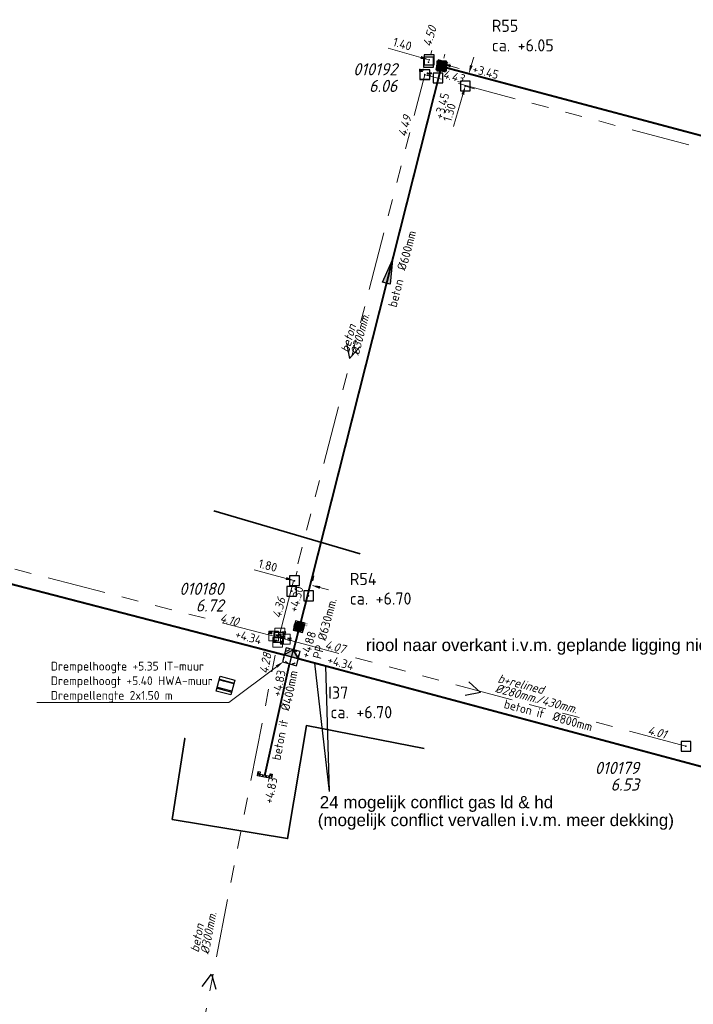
# Model space of a CAD drawing. Header units: metres. Extents: x 151924 to 154502, y 462248 to 463878.
# Tile 23 of 31: x 153667 to 153736, y 463445 to 463546. Entities that reach past the tile are written whole.
import ezdxf
from ezdxf import colors
from ezdxf.entities.mleader import LeaderData, LeaderLine
from ezdxf.enums import TextEntityAlignment as Align
from ezdxf.math import Vec2, Vec3

# ---------------------------------------------------------------- set-up
doc = ezdxf.new("R2010")
doc.units = ezdxf.units.M
doc.header["$PDMODE"] = 64
doc.header["$PDSIZE"] = 1
for name, pattern in [('HIDDENX2', [8, 4, -4]), ('RI-GWA-SO', [18.45, 6, -1.8, 1.75, -1.8, 1.75, -1.8, 1.75, -1.8]), ('RI-HWA_BETON-SO', [11.4, 9, -2.4]), ('RI-HWA_PP-SO', [18.45, 6, -1.8, 1.75, -1.8, 1.75, -1.8, 1.75, -1.8]), ('RI-ITR_BETON-SO', [11.4, 9, -2.4])]:
    doc.linetypes.add(name, pattern=pattern)
doc.layers.get('0').update_dxf_attribs({"linetype": 'CONTINUOUS'})
for name, color, linetype, lineweight in [('B-OI-RI-GWA-MATERIAAL-T18', 11, 'CONTINUOUS', 18), ('B-OI-RI-GWA-PUTDEKSELHOOGTE-T25', 11, 'CONTINUOUS', 25), ('B-OI-RI-GWA_BOB-T18', 11, 'CONTINUOUS', 18), ('B-OI-RI-GWA_BOB-T18-INGEMETEN', 200, 'CONTINUOUS', 18), ('B-OI-RI-GWA_DIAMETER-HOOGTE-T18', 11, 'CONTINUOUS', 18), ('B-OI-RI-GWA_DIAMETER-T18', 11, 'CONTINUOUS', 18), ('B-OI-RI-GWA_PUTNUMMER-T25', 11, 'CONTINUOUS', 18), ('B-OI-RI-GWA_RIOOLPUT-S', 11, 'CONTINUOUS', 25), ('B-OI-RI-GWA_TRANSPORTLEIDING_BETON_300-G', 11, 'RI-GWA-SO', 18), ('B-OI-RI-GWA_TRANSPORTLEIDING_BETON_EI_300X450-G', 11, 'RI-GWA-SO', 18), ('B-OI-RI-STROOMRICHTING-S', 252, 'CONTINUOUS', 25), ('N-OI-RI-HWA-T18', 1, 'CONTINUOUS', 18), ('N-OI-RI-HWA_DIAMETER-T18', 154, 'CONTINUOUS', 18), ('N-OI-RI-HWA_PUTDEKSELHOOGTE-T25', 154, 'CONTINUOUS', 25), ('N-OI-RI-HWA_PUTNUMMER-T25', 154, 'CONTINUOUS', 18), ('N-OI-RI-HWA_RIOOLLEIDING_BETON_400-G', 154, 'RI-HWA_BETON-SO', 35), ('N-OI-RI-HWA_RIOOLLEIDING_BETON_600-G', 154, 'RI-HWA_BETON-SO', 35), ('N-OI-RI-HWA_RIOOLLEIDING_PP_630-G', 154, 'RI-HWA_PP-SO', 35), ('N-OI-RI-HWA_RIOOLPUT_INSPECTIEPUT-S', 154, 'CONTINUOUS', 25), ('N-OI-RI-HWA_RIOOLPUT_INSPECTIEPUT_REINIGENDEPUT-S', 154, 'CONTINUOUS', 25), ('N-OI-RI-HWA_RIOOLPUT_OVERSTORTPUT-S', 154, 'CONTINUOUS', 25), ('N-OI-RI-HWA_STROOMRICHTING-S', 154, 'CONTINUOUS', 25), ('N-OI-RI-ITR_BOB-T18', 136, 'CONTINUOUS', 18), ('N-OI-RI-ITR_DIAMETER-T18', 136, 'CONTINUOUS', 18), ('N-OI-RI-ITR_MATERIAAL-T18', 136, 'CONTINUOUS', 18), ('N-OI-RI-ITR_PUTDEKSELHOOGTE-T25', 136, 'CONTINUOUS', 25), ('N-OI-RI-ITR_PUTNUMMER-T25', 136, 'CONTINUOUS', 25), ('N-OI-RI-ITR_RIOOLLEIDING_BETON_400-G', 136, 'RI-ITR_BETON-SO', 35), ('N-OI-RI-ITR_RIOOLLEIDING_BETON_800-G', 136, 'RI-ITR_BETON-SO', 35), ('N-OI-RI-ITR_RIOOLPUT_OVERSTORTPUT-S', 136, 'CONTINUOUS', 25), ('N-OI-RI-ITR_SCHILDMUUR-S', 136, 'CONTINUOUS', 25), ('N-OI-RI-ITR_STROOMRICHTING-S', 136, 'CONTINUOUS', 25), ('N-OI-RI-M', 1, 'CONTINUOUS', 18), ('N-RO-KG-GRENS_WERK-G', 7, 'XX-WERKGRENS', 35)]:
    doc.layers.add(name, color=color, linetype=linetype, lineweight=lineweight)
for name, color, linetype, lineweight, plot in [('CALQUE_PTTOPO_ALT', 1, 'CONTINUOUS', 0, False), ('CALQUE_PTTOPO_MAT', 7, 'CONTINUOUS', 0, False), ('PTTOPO', 7, 'CONTINUOUS', 0, False)]:
    doc.layers.add(name, color=color, linetype=linetype, lineweight=lineweight, plot=plot)
for name, color, linetype in [('opmerkingen algemeen', 144, 'CONTINUOUS'), ('opmerkingen nutsgerelateerd', 190, 'CONTINUOUS'), ('VSI-MEETING-18-1-2022', 7, 'CONTINUOUS')]:
    doc.layers.add(name, color=color, linetype=linetype)
doc.layers.get('0').freeze()
doc.styles.add('ARIAL', font='arial.ttf')
doc.styles.add('NLCS-ISO', font='NLCS-ISO.ttf')
doc.styles.add('NLCS-ISO-M200-T18', font='NLCS-ISO.ttf', dxfattribs={"height": 0.36})
doc.styles.add('NLCS-ISO-M500-T18', font='NLCS-ISO.ttf', dxfattribs={"height": 0.9})
doc.styles.add('NLCS-ISO-M500-T18_CURSIEF', font='NLCS-ISO.ttf', dxfattribs={"oblique": 15, "height": 0.9})
doc.styles.add('NLCS-ISO-M500-T25', font='NLCS-ISO.ttf', dxfattribs={"height": 1.25})
doc.styles.add('NLCS-ISO-M500-T25_CURSIEF', font='NLCS-ISO.ttf', dxfattribs={"oblique": 15, "height": 1.25})
doc.styles.add('Style-STANDARD', font='STANDARD.shx')
doc.linetypes.add('XX-WERKGRENS', pattern='A,0,[137,NLCS.SHX,S=0.1,R=0,X=-1.1,Y=-1.35],-6', length=6)
doc.dimstyles.new('NLCS-M500-T18-PIJL_L2_H2', dxfattribs={"dimscale": 0.5, "dimtxt": 2.5, "dimasz": 1.8, "dimexe": 2, "dimexo": 2, "dimgap": 0.7, "dimtad": 1, "dimzin": 0, "dimdsep": 46, "dimtxsty": 'NLCS-ISO-M500-T18', "dimcen": 0, "dimdle": 2, "dimclrd": 256, "dimclre": 256, "dimclrt": 256, "dimazin": 0, "dimtfac": 1, "dimtdec": 3, "dimtofl": 0, "dimtmove": 0, "dimatfit": 3, "dimfxl": 2, "dimfxlon": 1, "dimtfillclr": 256, "dimtolj": 1, "dimtzin": 0, "dimlwd": -1, "dimlwe": -1, "dimarcsym": 0})

# ---------------------------------------------------------------- blocks, each defined once
blk = doc.blocks.new('N-SRI-PUT_HWA_1X1')
h = blk.add_hatch(color=256)
h.dxf.hatch_style = 1
h.paths.add_polyline_path([(-0.5, 0, 1), (0.5, 0, 1)])
at = {"lineweight": -3, "flags": 128}
blk.add_lwpolyline([(-0.5, -0.5), (0.5, -0.5), (0.5, 0.5), (-0.5, 0.5)], close=True, dxfattribs=at)
at = {"lineweight": -3}
blk.add_circle((0, 0), 0.5, dxfattribs=at)
at = {"insert": (0.6, 0.2), "char_height": 0.18, "attachment_point": 1, "rotation": 90, "style": 'NLCS-ISO-M200-T18'}
blk.add_mtext_dynamic_manual_height_columns('1x1', width=0.1588, gutter_width=0.9, heights=[0], dxfattribs=at)
blk = doc.blocks.new('*U130')
at = {"ltscale": 0.1}
blk.add_hatch(color=256, dxfattribs=at).paths.add_polyline_path([(2.5, 0), (-2.5, -0.83), (-2.5, 0.83)])
at = {"ltscale": 0.1, "flags": 128}
blk.add_lwpolyline([(2.5, 0), (-2.5, -0.83), (-2.5, 0.83)], close=True, dxfattribs=at)
at = {"ltscale": 0.1, "insert": (2.43, -1.32), "char_height": 1.8, "attachment_point": 3, "style": 'NLCS-ISO'}
blk.add_mtext_dynamic_manual_height_columns('%%C', width=3.1412, gutter_width=1.8, heights=[0], dxfattribs=at)
at = {"ltscale": 0.1, "style": 'NLCS-ISO'}
blk.add_attdef('BOBL', text='', height=1.8, dxfattribs=at).set_placement((-67.25, 0), align=Align.BOTTOM_RIGHT)
blk.add_attdef('MAT', text='', height=1.8, rotation=360, dxfattribs=at).set_placement((-1, -3.84), align=Align.BOTTOM_RIGHT)
blk.add_attdef('JVA', text='', height=1.8, dxfattribs=at).set_placement((0, -1), align=Align.TOP_CENTER)
blk.add_attdef('DIA', text='', height=1.8, rotation=360, dxfattribs=at).set_placement((2.43, -3.84), align=Align.BOTTOM_LEFT)
blk.add_attdef('BOBR', text='', height=1.8, dxfattribs=at).set_placement((32.92, -3.24), align=Align.BOTTOM_LEFT)
blk = doc.blocks.new('*U38')
at = {"ltscale": 0.1, "insert": (2.43, -1.32), "char_height": 1.8, "attachment_point": 3, "style": 'NLCS-ISO'}
blk.add_mtext_dynamic_manual_height_columns('%%C', width=3.1412, gutter_width=1.8, heights=[0], dxfattribs=at)
at = {"ltscale": 0.1, "style": 'NLCS-ISO'}
blk.add_attdef('BOBL', text='', height=1.8, dxfattribs=at).set_placement((-51.15, 0), align=Align.BOTTOM_RIGHT)
blk.add_attdef('BOBR', text='', height=1.8, dxfattribs=at).set_placement((74.46, 0), align=Align.BOTTOM_LEFT)
blk.add_attdef('MAT', text='', height=1.8, rotation=360, dxfattribs=at).set_placement((-1, -3.84), align=Align.BOTTOM_RIGHT)
blk.add_attdef('DIA', text='', height=1.8, rotation=360, dxfattribs=at).set_placement((2.43, -3.84), align=Align.BOTTOM_LEFT)
blk = doc.blocks.new('SRI-SCHILDMUUR')
for p, q in [((-0.02, 0.73), (-0.25, 0.53)), ((0.01, 0.73), (-0.22, 0.53)), ((0.2, 0.59), (0, 0.41)), ((0.2, 0.56), (0, 0.38)), ((0.2, 0.25), (0, 0.07)), ((0.2, 0.23), (0, 0.05)), ((0.2, -0.42), (-0.14, -0.73)), ((0.2, -0.44), (-0.11, -0.73)), ((0.2, -0.08), (0, -0.26)), ((0.2, -0.11), (0, -0.29))]:
    blk.add_line(p, q)
blk.add_lwpolyline([(-0.25, -0.53), (0, -0.53), (0, 0.53), (-0.25, 0.53), (-0.25, 0.73), (0.2, 0.73), (0.2, -0.73), (-0.25, -0.73)], close=True)
blk = doc.blocks.new('*U154')
at = {"ltscale": 0.1}
blk.add_hatch(color=256, dxfattribs=at).paths.add_polyline_path([(-2.5, 0), (2.5, -0.83), (2.5, 0.83)])
at = {"ltscale": 0.1, "flags": 128}
blk.add_lwpolyline([(-2.5, 0), (2.5, -0.83), (2.5, 0.83)], close=True, dxfattribs=at)
at = {"ltscale": 0.1, "insert": (2.43, 1.32), "char_height": 1.8, "attachment_point": 9, "style": 'NLCS-ISO'}
blk.add_mtext_dynamic_manual_height_columns('%%C', width=3.1412, gutter_width=1.8, heights=[0], dxfattribs=at)
at = {"ltscale": 0.1, "style": 'NLCS-ISO'}
for tag, p in [('BOBL', (-50.92, 0)), ('MAT', (-1, 0.6))]:
    blk.add_attdef(tag, text='', height=1.8, dxfattribs=at).set_placement(p, align=Align.BOTTOM_RIGHT)
for tag, p in [('DIA', (2.43, 0.6)), ('BOBR', (54.84, 0))]:
    blk.add_attdef(tag, text='', height=1.8, dxfattribs=at).set_placement(p, align=Align.BOTTOM_LEFT)
blk.add_attdef('JVA', text='', height=1.8, dxfattribs=at).set_placement((0, -1), align=Align.TOP_CENTER)
blk = doc.blocks.new('*D87')
at = {"layer": '', "color": 0, "transparency": 16777216}
for p in [(153710.24, 463541.27, 6.06), (153709.87, 463540.02, 6.06), (153712.67, 463539.2)]:
    blk.add_point(p, dxfattribs=at)
at = {"layer": 'N-OI-RI-M', "transparency": 16777216}
for p, q in [((153713.28, 463541.32), (153713.54, 463542.18)), ((153712.95, 463540.48), (153713.99, 463540.17)), ((153712.58, 463539.23), (153713.63, 463538.92)), ((153712.41, 463538.34), (153711.46, 463535.07))]:
    blk.add_line(p, q, dxfattribs=at)
for points in [[(153713.14, 463541.36), (153713.43, 463541.28), (153713.03, 463540.45)], [(153712.27, 463538.38), (153712.56, 463538.3), (153712.67, 463539.2)]]:
    blk.add_solid(points, dxfattribs=at)
at = {"layer": 'N-OI-RI-M', "transparency": 16777216, "insert": (153711.04, 463536.5), "char_height": 0.9, "attachment_point": 5, "rotation": 73.7263, "style": 'NLCS-ISO-M500-T18'}
blk.add_mtext('\\A1;1.30', dxfattribs=at)
blk = doc.blocks.new('*D88')
at = {"layer": '', "color": 0, "transparency": 16777216}
for p in [(153708.96, 463541.9), (153708.89, 463541.66, 6.06), (153710.24, 463541.27, 6.06)]:
    blk.add_point(p, dxfattribs=at)
at = {"layer": 'N-OI-RI-M', "transparency": 16777216}
for p, q in [((153708.1, 463542.14), (153704.74, 463543.11)), ((153709.13, 463542.47), (153709.24, 463542.86)), ((153710.47, 463542.08), (153710.58, 463542.47)), ((153711.17, 463541.26), (153712.04, 463541.01))]:
    blk.add_line(p, q, dxfattribs=at)
for points in [[(153708.14, 463542.29), (153708.06, 463542), (153708.96, 463541.9)], [(153711.21, 463541.4), (153711.13, 463541.12), (153710.31, 463541.51)]]:
    blk.add_solid(points, dxfattribs=at)
at = {"layer": 'N-OI-RI-M', "transparency": 16777216, "insert": (153706.21, 463543.52), "char_height": 0.9, "attachment_point": 5, "rotation": 343.9466, "style": 'NLCS-ISO-M500-T18'}
blk.add_mtext('\\A1;1.40', dxfattribs=at)
blk = doc.blocks.new('PTTOPO')
at = {"layer": 'PTTOPO'}
blk.add_point((0, 0), dxfattribs=at)
at = {"layer": 'CALQUE_PTTOPO_ALT', "style": 'Style-STANDARD', "width": 0.8}
blk.add_attdef('ALT', text='', height=0.1, dxfattribs=at).set_placement((0.25, -0.1), align=Align.MIDDLE_LEFT)
at = {"layer": 'CALQUE_PTTOPO_MAT', "style": 'Style-STANDARD', "width": 0.8}
blk.add_attdef('MAT', text='', height=0.1, dxfattribs=at).set_placement((0.25, 0.1), align=Align.MIDDLE_LEFT)
blk = doc.blocks.new('*D159')
at = {"layer": '', "color": 0, "transparency": 16777216}
for p in [(153695.13, 463488.43), (153694.84, 463487.35, 7.68), (153696.58, 463486.88, 7.73)]:
    blk.add_point(p, dxfattribs=at)
at = {"layer": 'N-OI-RI-M', "transparency": 16777216}
for p, q in [((153694.26, 463488.66), (153690.98, 463489.54)), ((153695.25, 463488.88), (153695.39, 463489.4)), ((153697, 463488.42), (153697.13, 463488.93)), ((153697.74, 463487.73), (153698.61, 463487.5))]:
    blk.add_line(p, q, dxfattribs=at)
for points in [[(153694.3, 463488.81), (153694.23, 463488.52), (153695.13, 463488.43)], [(153697.78, 463487.88), (153697.7, 463487.59), (153696.87, 463487.96)]]:
    blk.add_solid(points, dxfattribs=at)
at = {"layer": 'N-OI-RI-M', "transparency": 16777216, "insert": (153692.4, 463489.99), "char_height": 0.9, "attachment_point": 5, "rotation": 344.9871, "style": 'NLCS-ISO-M500-T18'}
blk.add_mtext('\\A1;1.80', dxfattribs=at)
blk = doc.blocks.new('N-SRI-PUT_OVERSTORT-SO')
at = {"ltscale": 0.1}
blk.add_hatch(color=256, dxfattribs=at).paths.add_polyline_path([(0, 2), (-2, 0), (2, 0)])
for p, q in [((0, 2), (-2, 0)), ((0, 2), (0, -2)), ((0, 2), (2, 0)), ((2, 0), (-2, 0))]:
    blk.add_line(p, q, dxfattribs=at)
at = {"lineweight": -3, "flags": 128}
blk.add_lwpolyline([(-2, -2), (2, -2), (2, 2), (-2, 2)], close=True, dxfattribs=at)
at = {"ltscale": 0.1, "flags": 128}
blk.add_lwpolyline([(0, 2), (-2, 0), (2, 0)], close=True, dxfattribs=at)
at = {"linetype": 'HIDDENX2', "lineweight": -3, "ltscale": 0.25}
blk.add_circle((0, 0), 2, dxfattribs=at)
blk = doc.blocks.new('*U174')
at = {"ltscale": 0.1, "insert": (2.43, 1.32), "char_height": 1.8, "attachment_point": 9, "style": 'NLCS-ISO'}
blk.add_mtext_dynamic_manual_height_columns('%%C', width=3.1412, gutter_width=1.8, heights=[0], dxfattribs=at)
at = {"ltscale": 0.1, "style": 'NLCS-ISO'}
for tag, p in [('BOBL', (-41.29, 0)), ('MAT', (-1, 0.6))]:
    blk.add_attdef(tag, text='', height=1.8, dxfattribs=at).set_placement(p, align=Align.BOTTOM_RIGHT)
for tag, p in [('DIA', (2.43, 0.6)), ('BOBR', (37.12, 0))]:
    blk.add_attdef(tag, text='', height=1.8, dxfattribs=at).set_placement(p, align=Align.BOTTOM_LEFT)

msp = doc.modelspace()

# ---------------------------------------------------------------- linework, layer by layer
at = {"layer": 'B-OI-RI-GWA_RIOOLPUT-S', "linetype": 'Continuous'}
for p in [(153708.514, 463540.372, 6.063), (153693.51, 463482.615, 7.73), (153735.32, 463471.44)]:
    msp.add_point(p, dxfattribs=at)
at = {"layer": 'B-OI-RI-GWA_TRANSPORTLEIDING_BETON_300-G'}
for p, q in [((153693.51, 463482.615, 7.73), (153708.514, 463540.372, 6.063)), ((153771.267, 463523.685, 4.299), (153708.514, 463540.372, 6.063)), ((153680.06, 463413.59), (153693.51, 463482.615, 7.73))]:
    msp.add_line(p, q, dxfattribs=at)
at = {"layer": 'B-OI-RI-GWA_TRANSPORTLEIDING_BETON_EI_300X450-G'}
for p, q in [((153693.51, 463482.615, 7.73), (153634, 463498)), ((153735.32, 463471.44), (153693.51, 463482.615, 7.73)), ((153781.87, 463458.86), (153735.32, 463471.44))]:
    msp.add_line(p, q, dxfattribs=at)
at = {"layer": 'B-OI-RI-STROOMRICHTING-S'}
for points in [[(153700.46, 463512.81), (153700.79, 463511.23), (153701.85, 463512.44)], [(153713.04, 463478.04), (153714.24, 463476.97), (153712.67, 463476.64)], [(153685.64, 463446.77), (153686.61, 463448.05), (153687.05, 463446.5)]]:
    msp.add_lwpolyline(points, dxfattribs=at)
at = {"layer": 'N-OI-RI-HWA_RIOOLLEIDING_BETON_400-G', "const_width": 0.2, "flags": 128}
msp.add_lwpolyline([(153772.904, 463524.527), (153710.706, 463541.089)], dxfattribs=at)
at = {"layer": 'N-OI-RI-HWA_RIOOLLEIDING_BETON_600-G', "const_width": 0.2, "flags": 128}
msp.add_lwpolyline([(153695.778, 463484.182), (153710.109, 463540.785)], dxfattribs=at)
at = {"layer": 'N-OI-RI-HWA_RIOOLLEIDING_PP_630-G', "const_width": 0.2, "elevation": 7.73, "flags": 128}
msp.add_lwpolyline([(153695.523, 463483.215), (153695.035, 463481.332)], dxfattribs=at)
at = {"layer": 'N-OI-RI-HWA_RIOOLPUT_OVERSTORTPUT-S', "flags": 128}
for points in [[(153688.915, 463477.828), (153687.824, 463478.125), (153687.408, 463478.239)], [(153687.435, 463478.339), (153688.943, 463477.929)]]:
    msp.add_lwpolyline(points, dxfattribs=at)
at = {"layer": 'N-OI-RI-ITR_RIOOLLEIDING_BETON_400-G', "const_width": 0.2, "flags": 128}
msp.add_lwpolyline([(153694.61, 463479.894), (153692.079, 463468.473)], dxfattribs=at)
at = {"layer": 'N-OI-RI-ITR_RIOOLLEIDING_BETON_800-G', "const_width": 0.2, "flags": 128}
msp.add_lwpolyline([(153624.812, 463498.779), (153694.077, 463480.811)], dxfattribs=at)
at = {"layer": 'N-OI-RI-ITR_RIOOLLEIDING_BETON_800-G', "const_width": 0.2, "elevation": 7.496, "flags": 128}
msp.add_lwpolyline([(153742.685, 463467.802), (153695.527, 463480.427)], dxfattribs=at)
at = {"layer": 'N-OI-RI-ITR_RIOOLPUT_OVERSTORTPUT-S', "flags": 128}
msp.add_lwpolyline([(153687.1, 463477.108), (153687.51, 463478.616), (153689.018, 463478.205), (153688.608, 463476.698)], close=True, dxfattribs=at)
for points in [[(153687.175, 463477.384), (153688.683, 463476.974)], [(153688.71, 463477.075), (153687.619, 463477.371), (153687.203, 463477.485)]]:
    msp.add_lwpolyline(points, dxfattribs=at)
at = {"layer": 'N-RO-KG-GRENS_WERK-G', "flags": 128}
for points in [[(153701.886, 463491.19), (153686.842, 463495.614)], [(153683.868, 463472.24), (153683.868, 463472.24), (153682.58, 463463.931), (153694.417, 463461.956), (153696.354, 463473.559), (153708.436, 463471.212)]]:
    msp.add_lwpolyline(points, dxfattribs=at)
at = {"layer": 'opmerkingen nutsgerelateerd', "flags": 128}
for points in [[(153697.188, 463479.973), (153698.675, 463466.8)], [(153698.317, 463479.678), (153698.675, 463466.8)]]:
    msp.add_lwpolyline(points, dxfattribs=at)

# ---------------------------------------------------------------- block references
at = {"layer": 'N-OI-RI-HWA_RIOOLPUT_INSPECTIEPUT-S', "rotation": 345.2042763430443}
msp.add_blockref('N-SRI-PUT_HWA_1X1', (153710.237, 463541.269, 6.063), dxfattribs=at)
at = {"layer": 'N-OI-RI-HWA_RIOOLPUT_INSPECTIEPUT_REINIGENDEPUT-S', "rotation": 344.8772327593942}
msp.add_blockref('N-SRI-PUT_HWA_1X1', (153695.598, 463483.713, 7.42), dxfattribs=at)
at = {"layer": 'N-OI-RI-HWA_STROOMRICHTING-S'}
for name, p, xscale, yscale, zscale, rotation, values in [('*U154', (153740.516, 463533.188), 0.5, 0.5, 0.5, 345.3357823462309, {'MAT': 'beton', 'DIA': '400mm', 'BOBL': '+3.45', 'BOBR': '+3.48'}), ('*U130', (153704.875, 463520.167), 0.4999999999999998, 0.4999999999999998, 0.4999999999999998, 75.30044823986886, {'MAT': 'beton', 'DIA': '600mm', 'BOBL': '+4.30', 'BOBR': '+3.45'})]:
    msp.add_blockref(name, p, dxfattribs=dict(at, xscale=xscale, yscale=yscale, zscale=zscale, rotation=rotation)).add_auto_attribs(values)
at = {"layer": 'N-OI-RI-ITR_RIOOLPUT_OVERSTORTPUT-S', "xscale": 0.375, "yscale": 0.375, "zscale": 0.375, "rotation": 345.1449312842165}
msp.add_blockref('N-SRI-PUT_OVERSTORT-SO', (153694.802, 463480.619, 7.496), dxfattribs=at)
at = {"layer": 'N-OI-RI-ITR_SCHILDMUUR-S', "rotation": 259.2298373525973}
msp.add_blockref('SRI-SCHILDMUUR', (153692.079, 463468.473, 6.174), dxfattribs=at)
at = {"layer": 'N-OI-RI-ITR_STROOMRICHTING-S', "xscale": 0.5, "yscale": 0.5, "zscale": 0.5}
for name, p, rotation in [('*U38', (153652.896, 463491.797), 345.2180020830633), ('*U174', (153720.948, 463473.621, 7.496), 345.0124390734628)]:
    msp.add_blockref(name, p, dxfattribs=dict(at, rotation=rotation)).add_auto_attribs({'MAT': 'beton it', 'DIA': '800mm', 'BOBL': '+4.34', 'BOBR': '+4.34'})
at = {"layer": 'PTTOPO'}
ref = msp.add_blockref('PTTOPO', (153708.514, 463540.372, 6.063), dxfattribs=at)
ref.add_attrib('ALT', '6.063', dxfattribs={"layer": 'CALQUE_PTTOPO_ALT', "height": 0.1, "style": 'Style-STANDARD', "width": 0.8}).set_placement((153707.94, 463540.751, 6.063), align=Align.MIDDLE_LEFT)
ref.add_attrib('MAT', 'Put-16', dxfattribs={"layer": 'CALQUE_PTTOPO_MAT', "height": 0.1, "style": 'Style-STANDARD', "width": 0.8}).set_placement((153707.958, 463540.879, 6.063), align=Align.MIDDLE_LEFT)
for p, values in [((153708.499, 463540.4, 4.428), {'ALT': '4.428', 'MAT': 'Bob-26'}), ((153693.51, 463482.615, 7.73), {'ALT': '4.038', 'MAT': 'Bob-8'})]:
    msp.add_blockref('PTTOPO', p, dxfattribs=at).add_auto_attribs(values)
ref = msp.add_blockref('PTTOPO', (153693.51, 463482.615, 7.73), dxfattribs=at)
ref.add_attrib('ALT', '6.730', dxfattribs={"layer": 'CALQUE_PTTOPO_ALT', "height": 0.1, "style": 'Style-STANDARD', "width": 0.8}).set_placement((153692.461, 463483.022, 7.73), align=Align.MIDDLE_LEFT)
ref.add_attrib('MAT', 'Put-2', dxfattribs={"layer": 'CALQUE_PTTOPO_MAT', "height": 0.1, "style": 'Style-STANDARD', "width": 0.8}).set_placement((153692.474, 463483.176, 7.73), align=Align.MIDDLE_LEFT)
at = {"layer": 'VSI-MEETING-18-1-2022'}
for p, values in [((153692.988, 463482.75, 7.662), {'ALT': '4.097', 'MAT': 'bok34'}), ((153693.625, 463483.059, 7.717), {'ALT': '4.359', 'MAT': 'bok33'}), ((153693.411, 463482.106, 7.673), {'ALT': '4.279', 'MAT': 'bok32'}), ((153694.197, 463482.431, 7.603), {'ALT': '4.069', 'MAT': 'bok35'})]:
    msp.add_blockref('PTTOPO', p, dxfattribs=at).add_auto_attribs(values)
ref = msp.add_blockref('PTTOPO', (153693.51, 463482.615, 7.73), dxfattribs=at)
ref.add_attrib('ALT', '6.724', dxfattribs={"layer": 'CALQUE_PTTOPO_ALT', "height": 0.1, "style": 'Style-STANDARD', "width": 0.8}).set_placement((153692.965, 463482.121, 7.73), align=Align.MIDDLE_LEFT)
ref.add_attrib('MAT', 'put11', dxfattribs={"layer": 'CALQUE_PTTOPO_MAT', "height": 0.1, "style": 'Style-STANDARD', "width": 0.8}).set_placement((153692.984, 463482.321, 7.73), align=Align.MIDDLE_LEFT)

# ---------------------------------------------------------------- texts
at = {"layer": 'B-OI-RI-GWA-MATERIAAL-T18', "linetype": 'ByBlock', "style": 'NLCS-ISO-M500-T18_CURSIEF', "oblique": 15}
for s, rotation, p in [('beton', 75.14994, (153700.72, 463511.765)), ('b+relined', 345.28454, (153715.932, 463478.012)), ('beton', 79.22984, (153685.29, 463450.225))]:
    msp.add_text(s, height=0.9, rotation=rotation, dxfattribs=at).set_placement(p)
at = {"layer": 'B-OI-RI-GWA-PUTDEKSELHOOGTE-T25', "linetype": 'ByBlock', "style": 'NLCS-ISO-M500-T25_CURSIEF', "oblique": 15}
for s, p in [('6.06', (153705.679, 463538.596)), ('6.72', (153687.851, 463485.266)), ('6.53', (153730.512, 463466.88))]:
    msp.add_text(s, height=1.25, dxfattribs=at).set_placement(p, align=Align.RIGHT)
at = {"layer": 'B-OI-RI-GWA_BOB-T18', "linetype": 'ByBlock', "style": 'NLCS-ISO-M500-T18_CURSIEF', "oblique": 15}
msp.add_text('4.50', height=0.9, rotation=73.53672, dxfattribs=at).set_placement((153709.143, 463543.171))
for s, rotation, p in [('4.49', 75.14994, (153707.156, 463536.038)), ('4.01', 344.87723, (153733.183, 463472.192))]:
    msp.add_text(s, height=0.9, rotation=rotation, dxfattribs=at).set_placement(p, align=Align.RIGHT)
at = {"layer": 'B-OI-RI-GWA_BOB-T18-INGEMETEN', "linetype": 'ByBlock', "style": 'NLCS-ISO-M500-T18_CURSIEF', "oblique": 15}
for s, rotation, p in [('4.43', 345.35457, (153712.356, 463539.505, 6.063)), ('4.10', 345.28454, (153689.255, 463483.745)), ('4.28', 79.22984, (153692.786, 463480.922))]:
    msp.add_text(s, height=0.9, rotation=rotation, dxfattribs=at).set_placement(p, align=Align.RIGHT)
for s, rotation, p in [('4.36', 75.14994, (153693.7, 463484.508)), ('4.07', 345.32986, (153698.183, 463481.467))]:
    msp.add_text(s, height=0.9, rotation=rotation, dxfattribs=at).set_placement(p)
at = {"layer": 'B-OI-RI-GWA_DIAMETER-HOOGTE-T18', "linetype": 'ByBlock', "style": 'NLCS-ISO-M500-T18_CURSIEF', "oblique": 15}
msp.add_text('/430mm.', height=0.9, rotation=345.28454, dxfattribs=at).set_placement((153719.873, 463475.892))
at = {"layer": 'B-OI-RI-GWA_DIAMETER-T18', "linetype": 'ByBlock', "style": 'NLCS-ISO-M500-T18_CURSIEF', "oblique": 15}
for s, rotation, p in [('%%c300mm.', 75.14994, (153701.735, 463511.495)), ('%%c280mm.', 345.28454, (153715.665, 463476.997)), ('%%c300mm.', 79.22984, (153686.322, 463450.029))]:
    msp.add_text(s, height=0.9, rotation=rotation, dxfattribs=at).set_placement(p)
at = {"layer": 'B-OI-RI-GWA_PUTNUMMER-T25', "linetype": 'ByBlock', "style": 'NLCS-ISO-M500-T25_CURSIEF', "oblique": 15}
for s, p in [('010192', (153705.679, 463540.305)), ('010180', (153687.851, 463486.974)), ('010179', (153730.512, 463468.589))]:
    msp.add_text(s, height=1.25, dxfattribs=at).set_placement(p, align=Align.RIGHT)
at = {"layer": 'N-OI-RI-HWA_DIAMETER-T18', "style": 'NLCS-ISO-M500-T18'}
msp.add_text('PP %%C630mm. ', height=0.9, rotation=75.12993, dxfattribs=at).set_placement((153698.995, 463483.61), align=Align.BOTTOM_CENTER)
at = {"layer": 'N-OI-RI-HWA_PUTDEKSELHOOGTE-T25', "style": 'NLCS-ISO-M500-T25'}
for s, p in [('ca. +6.05', (153715.386, 463542.759)), ('ca. +6.70', (153700.805, 463485.974))]:
    msp.add_text(s, height=1.25, dxfattribs=at).set_placement(p)
at = {"layer": 'N-OI-RI-HWA_PUTNUMMER-T25', "style": 'NLCS-ISO-M500-T25'}
for s, p in [('R55', (153715.386, 463544.767)), ('R54', (153700.805, 463487.982))]:
    msp.add_text(s, height=1.25, dxfattribs=at).set_placement(p)
at = {"layer": 'N-OI-RI-HWA_STROOMRICHTING-S', "style": 'NLCS-ISO-M500-T25'}
msp.add_text('+4.88', height=0.9, rotation=73.58767, dxfattribs=at).set_placement((153697.246, 463481.67), align=Align.BOTTOM_CENTER)
at = {"layer": 'N-OI-RI-ITR_BOB-T18', "style": 'NLCS-ISO'}
msp.add_text('+4.83', height=0.9, rotation=78.94063, dxfattribs=at).set_placement((153693.982, 463476.42), align=Align.BOTTOM_LEFT)
msp.add_text('+4.83', height=0.9, rotation=78.94063, dxfattribs=at).set_placement((153693.659, 463468.107), align=Align.BOTTOM_RIGHT)
at = {"layer": 'N-OI-RI-ITR_DIAMETER-T18', "style": 'NLCS-ISO'}
msp.add_text('400mm', height=0.9, rotation=78.94063, dxfattribs=at).set_placement((153695.079, 463475.685), align=Align.BOTTOM_LEFT)
at = {"layer": 'N-OI-RI-ITR_DIAMETER-T18', "ltscale": 0.1, "insert": (153693.844, 463475.926), "char_height": 0.9, "attachment_point": 3, "rotation": 78.94063, "style": 'NLCS-ISO'}
msp.add_mtext_dynamic_manual_height_columns('%%C', width=1.57062, gutter_width=0.9, heights=[0], dxfattribs=at)
at = {"layer": 'N-OI-RI-ITR_MATERIAAL-T18', "style": 'NLCS-ISO'}
msp.add_text('beton it', height=0.9, rotation=78.94063, dxfattribs=at).set_placement((153694.75, 463474.004), align=Align.BOTTOM_RIGHT)
at = {"layer": 'N-OI-RI-ITR_PUTDEKSELHOOGTE-T25', "style": 'NLCS-ISO-M500-T25'}
msp.add_text('ca. +6.70', height=1.25, dxfattribs=at).set_placement((153698.824, 463474.309))
at = {"layer": 'N-OI-RI-ITR_PUTNUMMER-T25', "style": 'NLCS-ISO-M500-T25'}
msp.add_text('I37', height=1.25, dxfattribs=at).set_placement((153698.591, 463476.317))
at = {"layer": 'opmerkingen algemeen', "style": 'ARIAL'}
msp.add_text('riool naar overkant i.v.m. geplande ligging nieuwe MS kabel', height=1.25, dxfattribs=at).set_placement((153702.466, 463481.206))
at = {"layer": 'opmerkingen nutsgerelateerd', "style": 'ARIAL'}
for s, p in [('24 mogelijk conflict gas ld & hd ', (153697.721, 463465.071)), ('(mogelijk conflict vervallen i.v.m. meer dekking)', (153697.515, 463463.24))]:
    msp.add_text(s, height=1.25, dxfattribs=at).set_placement(p)

# ---------------------------------------------------------------- dimensions: what is measured, and where the dimension line sits
at = {"layer": 'N-OI-RI-M'}
for p1, p2, distance, picture, middle in [((153710.237, 463541.269, 6.063), (153708.893, 463541.656, 6.063), -0.25, '*D88', (153706.209, 463543.52)), ((153710.237, 463541.269, 6.063), (153709.871, 463540.017, 6.063), 2.911, '*D87', (153711.043, 463536.498)), ((153696.583, 463486.88, 7.73), (153694.843, 463487.347, 7.677), -1.122, '*D159', (153692.395, 463489.993))]:
    dim = msp.add_aligned_dim(p1=p1, p2=p2, distance=distance, dimstyle='NLCS-M500-T18-PIJL_L2_H2', dxfattribs=at)
    dim.commit()
    dim.dimension.update_dxf_attribs({"geometry": picture, "text_midpoint": middle})

# ---------------------------------------------------------------- leaders
at = {"layer": 'N-OI-RI-HWA-T18'}
ml = msp.add_multileader_mtext('Standard', dxfattribs=at)
ml.set_content('\\PDrempelhoogte +5.35 IT-muur\\PDrempelhoogt +5.40 HWA-muur\\PDrempellengte 2x1.50 m', color=256, style='NLCS-ISO-M500-T18')
ml.set_leader_properties(color=256, linetype='ByLayer', lineweight=-1)
ml.build(insert=Vec2(0, 0))
ml.multileader.update_dxf_attribs({"text_left_attachment_type": 5, "text_right_attachment_type": 5, "dogleg_length": 0.9, "arrow_head_size": 0.9})
ctx = ml.context
ctx.base_point, ctx.char_height, ctx.arrow_head_size, ctx.landing_gap_size, ctx.plane_origin = Vec3(153669.656, 463475.939), 0.9, 0.9, 0.45, Vec3(474.831, 927365.073)
ctx.left_attachment, ctx.right_attachment = 5, 5
notes = []
notes.append((ctx, [(1, (1, 1, 0), (153688.376, 463475.939), (-1, 0), 0.9, [(0, [(153694.011, 463480.143)], 0, [])])]))
ctx.mtext.insert, ctx.mtext.flow_direction = Vec3(153670.106, 463481.609), 5
for ctx, leaders in notes:
    for number, flags, end, landing, length, lines in leaders:
        leader = LeaderData()
        leader.index, (leader.has_last_leader_line, leader.has_dogleg_vector, leader.attachment_direction) = number, flags
        leader.last_leader_point, leader.dogleg_vector, leader.dogleg_length = Vec3(end), Vec3(landing), length
        for number, points, colour, breaks in lines:
            line = LeaderLine()
            line.index, line.vertices, line.color, line.breaks = number, Vec3.list(points), colors.encode_raw_color(colour), breaks
            leader.lines.append(line)
        ctx.leaders.append(leader)

doc.saveas('drawing.dxf')
